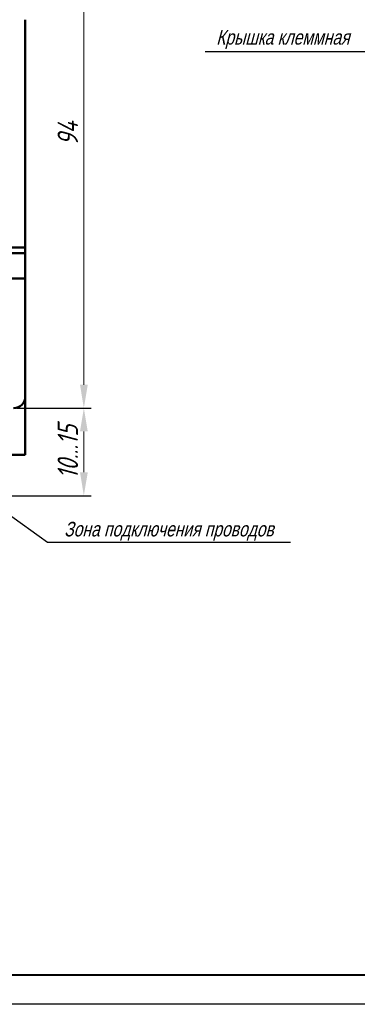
# Model space of a CAD drawing. Header units: millimetres. Extents: x 2171 to 3064, y 1134 to 1531.
# Tile 27 of 43: x 2760 to 2818, y 1134 to 1302. Entities that reach past the tile are written whole.
import ezdxf
from ezdxf.lldxf.tags import DXFTag

# ---------------------------------------------------------------- set-up
doc = ezdxf.new("R2010")
doc.units = ezdxf.units.MM
for name, color, linetype, lineweight in [('help', 4, 'New Line1', 25), ('main', 5, 'Continuous', 50), ('size', 7, 'Continuous', 20)]:
    doc.layers.add(name, color=color, linetype=linetype, lineweight=lineweight)
doc.layers.add('ФОРМАТ', color=7, linetype='Continuous')
doc.styles.add('GOST', font='GOST.shx', dxfattribs={"oblique": 15})
doc.styles.add('K5_TEXTSTYLE', font='win_eskd.shx', dxfattribs={"width": 0.8, "oblique": 15, "height": 3.5})
tags = doc.linetypes.add('New Line1', pattern=[0.8, 0.5, -0.3]).pattern_tags.tags
tags[6:7] = [DXFTag(74, 4), DXFTag(75, 0), DXFTag(340, '0'), DXFTag(46, 1.0), DXFTag(50, 0.0), DXFTag(44, 0.0), DXFTag(45, 0.0)]
tags[4:5] = [DXFTag(74, 4), DXFTag(75, 0), DXFTag(340, '0'), DXFTag(46, 1.0), DXFTag(50, 0.0), DXFTag(44, 0.0), DXFTag(45, 0.0)]
doc.dimstyles.new('ISO-25', dxfattribs={"dimtxt": 3.5, "dimasz": 4, "dimexe": 1.25, "dimexo": 0.625, "dimgap": 1, "dimtad": 1, "dimdec": 1, "dimrnd": 0.5, "dimtxsty": 'K5_TEXTSTYLE', "dimcen": 0, "dimclrd": 256, "dimclre": 256, "dimadec": 0, "dimazin": 2, "dimtfac": 1, "dimtdec": 1, "dimtmove": 0, "dimatfit": 1, "dimfxl": 1, "dimlwd": -1, "dimarcsym": 2})

# ---------------------------------------------------------------- blocks, each defined once
blk = doc.blocks.new('*D62')
at = {"layer": 'Defpoints', "color": 0}
for p in [(2758.85, 1329.81), (2758.85, 1235.81), (2770.87, 1235.81)]:
    blk.add_point(p, dxfattribs=at)
at = {"layer": 'size', "lineweight": -2}
for p, q in [((2759.47, 1329.81), (2772.12, 1329.81)), ((2759.47, 1235.81), (2772.12, 1235.81))]:
    blk.add_line(p, q, dxfattribs=at)
at = {"layer": 'size'}
blk.add_line((2770.87, 1325.81), (2770.87, 1239.81), dxfattribs=at)
for points in [[(2771.54, 1325.81), (2770.21, 1325.81), (2770.87, 1329.81)], [(2770.21, 1239.81), (2771.54, 1239.81), (2770.87, 1235.81)]]:
    blk.add_solid(points, dxfattribs=at)
at = {"layer": 'size', "color": 0, "linetype": 'ByBlock', "ltscale": 100, "insert": (2768.12, 1282.81), "char_height": 3.5, "attachment_point": 5, "rotation": 90, "style": 'GOST'}
blk.add_mtext('94', dxfattribs=at)
blk = doc.blocks.new('*D96')
at = {"layer": 'Defpoints', "color": 0}
for p in [(2758.85, 1235.81), (2757.45, 1220.81), (2770.87, 1220.81)]:
    blk.add_point(p, dxfattribs=at)
at = {"layer": 'size', "lineweight": -2, "ltscale": 5}
for p, q in [((2759.47, 1235.81), (2772.12, 1235.81)), ((2758.07, 1220.81), (2772.12, 1220.81))]:
    blk.add_line(p, q, dxfattribs=at)
at = {"layer": 'size', "ltscale": 5}
blk.add_line((2770.87, 1231.81), (2770.87, 1224.81), dxfattribs=at)
at = {"layer": 'size'}
for points in [[(2771.54, 1231.81), (2770.21, 1231.81), (2770.87, 1235.81)], [(2770.21, 1224.81), (2771.54, 1224.81), (2770.87, 1220.81)]]:
    blk.add_solid(points, dxfattribs=at)
at = {"layer": 'size', "color": 0, "linetype": 'ByBlock', "ltscale": 100, "insert": (2768.12, 1228.31), "char_height": 3.5, "attachment_point": 5, "rotation": 90, "style": 'GOST'}
blk.add_mtext('10...15', dxfattribs=at)

msp = doc.modelspace()

# ---------------------------------------------------------------- linework, layer by layer
at = {"layer": 'help', "linetype": 'ByBlock', "lineweight": -2, "ltscale": 2}
for p, q in [((2819.347, 1296.792), (2791.634, 1296.792)), ((2806.252, 1212.785), (2764.632, 1212.785))]:
    msp.add_line(p, q, dxfattribs=at)
at = {"layer": 'help', "linetype": 'ByBlock'}
msp.add_line((2764.632, 1212.785), (2753.487, 1220.805), dxfattribs=at)
at = {"layer": 'main'}
for p, q in [((2760.845, 1302.305), (2760.845, 1263.305)), ((2760.845, 1263.305), (2697.845, 1263.305)), ((2760.845, 1263.305), (2760.845, 1262.305)), ((2760.845, 1262.305), (2697.845, 1262.305)), ((2760.845, 1262.305), (2760.845, 1258.005)), ((2760.845, 1258.005), (2697.845, 1258.005)), ((2760.845, 1258.005), (2760.845, 1237.805)), ((2760.845, 1237.805), (2760.845, 1227.805)), ((2752.845, 1227.805), (2760.845, 1227.805))]:
    msp.add_line(p, q, dxfattribs=at)
msp.add_arc((2758.845, 1237.805), 2, 270, 0, dxfattribs=at)
at = {"layer": 'ФОРМАТ', "linetype": 'ByBlock', "lineweight": 40, "ltscale": 5}
msp.add_line((3059.29, 1138.729), (2652.29, 1138.729), dxfattribs=at)
at = {"layer": 'ФОРМАТ', "linetype": 'ByBlock', "ltscale": 5}
msp.add_line((3064.29, 1133.729), (2644.29, 1133.729), dxfattribs=at)

# ---------------------------------------------------------------- texts
at = {"layer": 'help', "linetype": 'ByBlock', "lineweight": -2, "ltscale": 2, "char_height": 2.5, "attachment_point": 3, "style": 'K5_TEXTSTYLE'}
for s, width, insert in [('Крышка клеммная', 29.09335, (2816.365, 1300.538)), ('\\pxqc;Зона подключения проводов', 48.04624, (2809.46, 1216.335))]:
    msp.add_mtext_dynamic_manual_height_columns(s, width=width, gutter_width=17.5, heights=[0], dxfattribs=dict(at, insert=insert))

# ---------------------------------------------------------------- dimensions: what is measured, and where the dimension line sits
at = {"layer": 'size'}
dim = msp.add_linear_dim(base=(2770.872, 1235.805), p1=(2758.845, 1329.805), p2=(2758.845, 1235.805), angle=90, dimstyle='ISO-25', override={"dimasz": 4, "dimtxsty": 'GOST'}, dxfattribs=at)
dim.commit()
dim.dimension.update_dxf_attribs({"geometry": '*D62', "text_midpoint": (2768.122, 1282.805)})
at = {"layer": 'size', "ltscale": 5}
dim = msp.add_linear_dim(base=(2770.872, 1220.805), p1=(2758.845, 1235.805), p2=(2757.445, 1220.805), angle=90, text='10...<>', dimstyle='ISO-25', override={"dimtxsty": 'GOST'}, dxfattribs=at)
dim.commit()
dim.dimension.update_dxf_attribs({"geometry": '*D96', "text_midpoint": (2768.122, 1228.305)})

doc.saveas('drawing.dxf')
